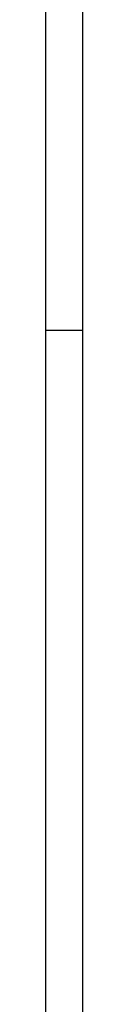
# Model space of a CAD drawing. Extents: x 47048 to 48733, y 3413 to 4601.
# Tile 8 of 22: x 48716 to 48730, y 3751 to 4125. Entities that reach past the tile are written whole.
import ezdxf

# ---------------------------------------------------------------- set-up
doc = ezdxf.new("R2010")
doc.units = 0
doc.header["$LTSCALE"] = 25.4
doc.layers.get('0').update_dxf_attribs({"linetype": 'CONTINUOUS'})
doc.layers.add('ATA-SIGN', color=3, linetype='CONTINUOUS', lineweight=25)

# ---------------------------------------------------------------- blocks, each defined once
blk = doc.blocks.new('ata-Border-A1-002')
at = {"color": 253, "ltscale": 0.5}
blk.add_line((841, 594), (841, 0), dxfattribs=at)
blk.add_line((834, 585), (834, 9))
at = {"color": 253, "linetype": 'Continuous'}
blk.add_line((841, 297), (834, 297), dxfattribs=at)

msp = doc.modelspace()

# ---------------------------------------------------------------- linework, layer by layer
at = {"layer": 'ATA-SIGN'}
msp.add_line((48729.9785069, 4600.5208088), (48729.9785069, 3432.6864198), dxfattribs=at)

# ---------------------------------------------------------------- block references
at = {"xscale": 2, "yscale": 2, "zscale": 2}
msp.add_blockref('ata-Border-A1-002', (47047.9785069, 3412.5208088), dxfattribs=at)
msp.add_blockref('ata-Border-A1-002', (47047.9785069, 3412.5208088), dxfattribs=at)

doc.saveas('drawing.dxf')
